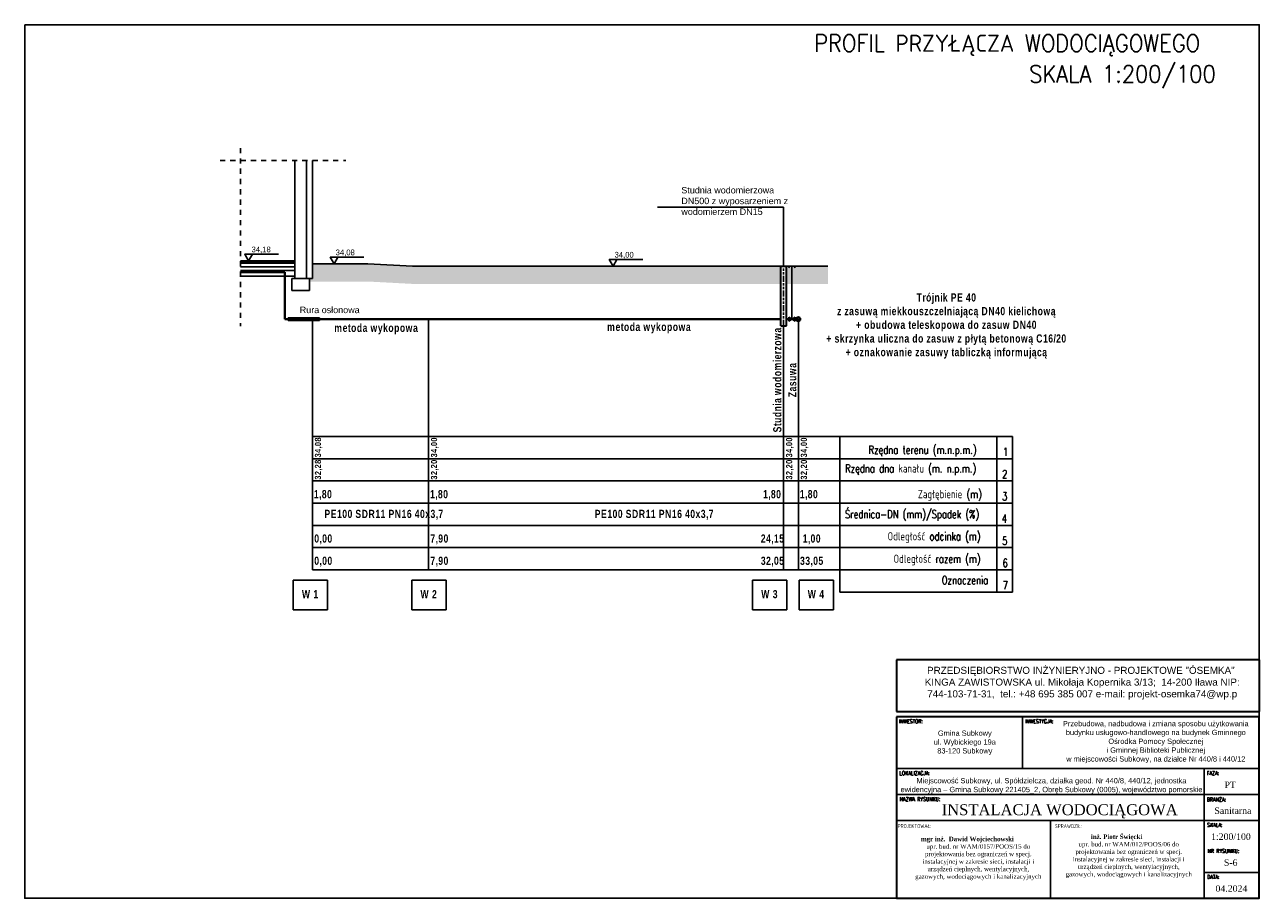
# Model space of a CAD drawing. Extents: x 280060 to 689961, y 120405 to 160329.
# Tile 71 of 85: x 663303 to 667503, y 153246 to 156216. Entities that reach past the tile are written whole.
import ezdxf

# ---------------------------------------------------------------- set-up
doc = ezdxf.new("R2010")
doc.units = 0
doc.header["$MEASUREMENT"] = 0
doc.linetypes.add('3', pattern=[1, 0.5, -0.5])
doc.linetypes.add('{ Tapered Dash }', pattern=[10, 4, -1, 1.5, -1, 1.5, -1])
for name, color, linetype, lineweight in [('KAM-pro Biała Zarys', 7, 'CONTINUOUS', 9), ('KAM-pro Kocioł C.O.', 7, 'CONTINUOUS', 18), ('KAM-pro Linia Cienka', 7, 'CONTINUOUS', 50), ('KAM-pro Opis dla Profili', 7, 'CONTINUOUS', 13), ('KAM-pro Opis Wodociąg Wewnętrzny', 160, 'CONTINUOUS', 40), ('KAM-pro Wodociąg Wewnętrzny', 150, 'CONTINUOUS', 40)]:
    doc.layers.add(name, color=color, linetype=linetype, lineweight=lineweight)
doc.layers.add('KAM-pro Studnie', color=7, linetype='CONTINUOUS')
doc.styles.add('ANDRZEJ', font='simplex.shx', dxfattribs={"width": 0.75, "height": 12.5})
doc.styles.add('ARIAL', font='arial.ttf')
doc.styles.add('GRUBA', font='times.ttf')
doc.styles.add('KomProjekt', font='arial.ttf')
doc.styles.add('moj', font='romans.shx', dxfattribs={"width": 0.9, "height": 10})
doc.styles.add('Tabelka', font='times.ttf', dxfattribs={"width": 0.8})

msp = doc.modelspace()

# ---------------------------------------------------------------- hatches: boundary and pattern name
at = {"layer": 'KAM-pro Linia Cienka', "linetype": 'Continuous', "lineweight": 25, "ltscale": 4}
h = msp.add_hatch(dxfattribs=at)
h.set_pattern_fill('AR-SAND', color=256, scale=10, style=0)
h.set_pattern_definition([(37.5, (0, 0), (-0.62993358, 19.2682377), [0, -15.2, 0, -17, 0, -16.25]), (7.5, (0, 0), (17.6977671, 28.2214607), [0, -8.2, 0, -13.7, 0, -5.25]), (327.5, (-12.3, 0), (31.1414186, 0.05659054), [0, -5, 0, -18, 0, -23.5]), (317.5, (-12.3, 0), (30.061266, 8.7767556), [0, -2.5, 0, -11.8, 0, -13.5])])
h.paths.add_polyline_path([(665874.9, 155394.5), (664621.8, 155394.5), (664470.3, 155402.5), (664281.4, 155402.5), (664281.4, 155352.5), (664271.4, 155352.5), (664271.4, 155342.5), (664468.7, 155342.5), (664620.2, 155334.5), (665874.9, 155334.5)])
h.paths.add_polyline_path([(666035.2, 155394.5), (665912.8, 155394.5), (665912.8, 155334.5), (666035.2, 155334.5)])
h.paths.add_polyline_path([(665912.8, 155394.5), (665904.8, 155394.5), (665893.9, 155394.5), (665893.9, 155334.5), (665912.8, 155334.5)])

# ---------------------------------------------------------------- linework, layer by layer
at = {"layer": 'KAM-pro Biała Zarys', "linetype": '3', "lineweight": 25, "ltscale": 35}
for p, q in [((664037, 155796.2), (664037, 155190.3)), ((663967, 155753.6), (664395.3, 155753.6))]:
    msp.add_line(p, q, dxfattribs=at)
at = {"layer": 'KAM-pro Biała Zarys', "lineweight": 25}
for p, q in [((664221.4, 155352.5), (664221.4, 155753.6)), ((664261.4, 155352.5), (664261.4, 155753.6)), ((664281.4, 155352.5), (664281.4, 155753.6)), ((664221.4, 155412.5), (664037, 155412.5)), ((664037, 155410.5), (664221.4, 155410.5)), ((664037, 155404.5), (664221.4, 155404.5)), ((664221.4, 155412.5), (664221.4, 155402.5)), ((664281.4, 155402.5), (664470.3, 155402.5)), ((664470.3, 155402.5), (664621.8, 155394.5)), ((664037, 155392.5), (664221.4, 155392.5)), ((664037, 155380.5), (664221.4, 155380.5)), ((664037, 155360.5), (664221.4, 155360.5)), ((664621.8, 155394.5), (666035.2, 155394.5)), ((665904.8, 155394.5), (665901.6, 155389.3)), ((665912.8, 155394.5), (665904.8, 155394.5)), ((665912.8, 155214.5), (665912.8, 155394.5)), ((665912.8, 155394.5), (665920.7, 155394.5)), ((665920.7, 155394.5), (665924, 155389.3)), ((664281.4, 155352.5), (664211.4, 155352.5)), ((664211.4, 155352.5), (664211.4, 155312.5)), ((664271.4, 155312.5), (664271.4, 155352.5)), ((664211.4, 155312.5), (664271.4, 155312.5)), ((664198.9, 155219.5), (664305.8, 155219.5)), ((664198.9, 155219.5), (664198.9, 155209.5)), ((664198.9, 155209.5), (664305.8, 155209.5)), ((664305.8, 155219.5), (664305.8, 155209.5)), ((666696.8, 153862.8), (666696.8, 153686.4)), ((666268.1, 153686.4), (667502.5, 153686.4)), ((667315.4, 153245.6), (667315.4, 153686.4)), ((666268.1, 153598.3), (667502.5, 153598.3)), ((666268.1, 153510.1), (667315.4, 153510.1)), ((666791.8, 153510.1), (666791.8, 153245.6)), ((667315.4, 153510.1), (667502.5, 153510.1)), ((667315.4, 153333.7), (667502.5, 153333.7))]:
    msp.add_line(p, q, dxfattribs=at)
at = {"layer": 'KAM-pro Biała Zarys', "lineweight": 30}
for p, q in [((667502.5, 154056.8), (666268.1, 154056.8)), ((666268.1, 154056.8), (666268.1, 153880.4)), ((667502.5, 154056.8), (667502.5, 153880.4)), ((666268.1, 153880.4), (667502.5, 153880.4)), ((667502.5, 153862.8), (666268.1, 153862.8)), ((666268.1, 153862.8), (666268.1, 153245.6)), ((667502.5, 153245.6), (667502.5, 153862.8)), ((666268.1, 153245.6), (667502.5, 153245.6))]:
    msp.add_line(p, q, dxfattribs=at)
at = {"layer": 'KAM-pro Biała Zarys', "lineweight": 25}
msp.add_lwpolyline([(663302.5, 156215.6), (667502.5, 156215.6), (667502.5, 153245.6), (663302.5, 153245.6)], close=True, dxfattribs=at)
at = {"layer": 'KAM-pro Kocioł C.O.', "color": 1, "linetype": '{ Tapered Dash }', "lineweight": 25, "ltscale": 5}
msp.add_line((665884.4, 155191.7), (665884.4, 155394.5), dxfattribs=at)
at = {"layer": 'KAM-pro Linia Cienka', "linetype": 'Continuous', "lineweight": 25, "ltscale": 4}
for p, q in [((665901.6, 155221.5), (665901.6, 155207.5)), ((665901.6, 155221.5), (665924, 155207.5)), ((665924, 155221.5), (665901.6, 155207.5)), ((665924, 155207.5), (665924, 155221.5)), ((665928, 155221.5), (665928, 155207.5))]:
    msp.add_line(p, q, dxfattribs=at)
at = {"layer": 'KAM-pro Opis dla Profili', "lineweight": 25}
for p, q in [((664165.7, 155435.1), (664077.3, 155435.1)), ((664456.6, 155425.1), (664368.1, 155425.1)), ((665405.6, 155417.1), (665317.1, 155417.1)), ((666662.7, 154815.7), (664281.4, 154815.7)), ((666076.1, 154815.7), (666076.1, 154286.6)), ((666610.2, 154815.7), (666610.2, 154286.6)), ((666662.7, 154815.7), (666662.7, 154286.6)), ((666662.7, 154740.1), (664281.4, 154740.1)), ((666662.7, 154664.5), (664281.4, 154664.5)), ((666662.7, 154589), (664281.4, 154589)), ((666662.7, 154513.4), (664281.4, 154513.4)), ((666662.7, 154437.8), (664281.4, 154437.8)), ((666662.7, 154362.2), (664281.4, 154362.2)), ((666662.7, 154286.6), (666076.1, 154286.6))]:
    msp.add_line(p, q, dxfattribs=at)
for points in [[(664077.3, 155435.1), (664064.2, 155412.5), (664051.1, 155435.1)], [(664368.1, 155425.1), (664355, 155402.5), (664342, 155425.1)], [(665317.1, 155417.1), (665304, 155394.5), (665291, 155417.1)]]:
    msp.add_lwpolyline(points, close=True, dxfattribs=at)
at = {"layer": 'KAM-pro Opis Wodociąg Wewnętrzny', "color": 142, "lineweight": 25}
for p, q in [((665884.4, 155595.5), (665455.8, 155595.5)), ((665884.4, 155394.5), (665884.4, 155595.5)), ((664281.4, 155214.5), (664281.4, 154362.2)), ((664676.4, 155214.5), (664676.4, 154362.2)), ((665884.4, 155191.7), (665884.4, 154362.2)), ((665934.4, 155214.5), (665934.4, 154362.2)), ((664216.4, 154327.1), (664216.4, 154226.1)), ((664216.4, 154327.1), (664333.2, 154327.1)), ((664333.2, 154226.1), (664333.2, 154327.1)), ((664619.6, 154327.1), (664619.6, 154226.1)), ((664619.6, 154327.1), (664736.4, 154327.1)), ((664736.4, 154226.1), (664736.4, 154327.1)), ((665778.8, 154327.1), (665778.8, 154226.1)), ((665778.8, 154327.1), (665895.5, 154327.1)), ((665895.5, 154226.1), (665895.5, 154327.1)), ((665937.1, 154327.1), (665937.1, 154226.1)), ((665937.1, 154327.1), (666053.9, 154327.1)), ((666053.9, 154226.1), (666053.9, 154327.1)), ((664216.4, 154226.1), (664333.2, 154226.1)), ((664619.6, 154226.1), (664736.4, 154226.1)), ((665778.8, 154226.1), (665895.5, 154226.1)), ((665937.1, 154226.1), (666053.9, 154226.1))]:
    msp.add_line(p, q, dxfattribs=at)
at = {"layer": 'KAM-pro Studnie', "lineweight": 30}
for p, q in [((665874.9, 155191.7), (665874.9, 155394.5)), ((665874.9, 155394.5), (665893.9, 155394.5)), ((665893.9, 155191.7), (665893.9, 155394.5)), ((665874.9, 155191.7), (665893.9, 155191.7))]:
    msp.add_line(p, q, dxfattribs=at)
at = {"layer": 'KAM-pro Wodociąg Wewnętrzny'}
for p, q in [((664187.1, 155374.3), (664037, 155374.3)), ((664187.1, 155374.3), (664187.1, 155214.5)), ((664187.1, 155214.5), (665874.9, 155214.5)), ((665893.9, 155214.5), (665934.4, 155214.5))]:
    msp.add_line(p, q, dxfattribs=at)
msp.add_circle((665934.4, 155214.5), 6.52, dxfattribs=at)

# ---------------------------------------------------------------- texts
at = {"layer": 'KAM-pro Biała Zarys', "color": 142, "lineweight": 25, "style": 'moj', "width": 0.9}
for s, p in [('PROFIL PRZYŁĄCZA WODOCIĄGOWEGO', (665988.2, 156123.5)), ('SKALA 1:200/100', (666719.8, 156018.9))]:
    msp.add_text(s, height=58.343, dxfattribs=at).set_placement(p)
at = {"layer": 'KAM-pro Biała Zarys', "lineweight": 20, "style": 'GRUBA'}
msp.add_text('INSTALACJA WODOCIĄGOWA', height=37.305, dxfattribs=at).set_placement((666422, 153528.1))
at = {"layer": 'KAM-pro Biała Zarys', "lineweight": 25, "attachment_point": 5}
for s, insert, char_height, width, style in [('PRZEDSIĘBIORSTWO INŻYNIERYJNO - PROJEKTOWE "ÓSEMKA"  KINGA ZAWISTOWSKA ul. Mikołaja Kopernika 3/13;  14-200 Iława NIP: 744-103-71-31,  tel.: +48 695 385 007 e-mail: projekt-osemka74@wp.p', (666900.1, 153977), 24, 1112.605, 'KomProjekt'), ('\\pt198.39;{\\Fromans|c238;INWESTOR:}', (666317.4, 153847.3), 13.226, 80.865, 'Tabelka'), ('\\pt198.39;{\\Fromans|c238;INWESTYCJA:}', (666754.2, 153847.3), 13.226, 97.183, 'Tabelka'), ('\\A1;Przebudowa, nadbudowa i zmiana sposobu użytkowania budynku usługowo-handlowego na budynek Gminnego Ośrodka Pomocy Społecznej ^Ji Gminnej Biblioteki Publicznej \\Pw miejscowości Subkowy, na działce Nr 440/8 i 440/12', (667150.5, 153776.7), 18, 693.049, 'KomProjekt'), ('Gmina Subkowy\\Pul. Wybickiego 19a\\P83-120 Subkowy', (666500.7, 153774.2), 18, 357.226, 'KomProjekt'), ('\\pt198.39;{\\Fromans|c238;LOKALIZACJA:}', (666329.9, 153671), 13.226, 105.801, 'Tabelka'), ('Miejscowość Subkowy, ul. Spółdzielcza, działka geod. Nr 440/8, 440/12, jednostka ewidencyjna – Gmina Subkowy 221405_2, Obręb Subkowy (0005), województwo pomorskie', (666795.6, 153627.7), 18, 1052.831, 'KomProjekt'), ('\\pt198.39;{\\Fromans|c238;FAZA:}', (667345, 153671), 13.226, 41.576, 'Tabelka'), ('\\pt330.64;{\\W1;PT}', (667403.6, 153631.3), 22.043, 76.108, 'Tabelka'), ('\\pt198.39;{\\Fromans|c238;NAZWA RYSUNKU:}', (666348.3, 153582.8), 13.226, 142.635, 'Tabelka'), ('\\pt112.5;{\\Fromans|c238;BRANŻA:}', (667356.9, 153581.3), 13.226, 65.349, 'Tabelka'), ('\\pt330.64;{\\W1;Sanitarna}', (667412.7, 153543.2), 22.043, 105.552, 'Tabelka'), ('\\pi-74.314;{\\fTimes New Roman|b1|i0|c238|p18;mgr inż.  Dawid Wojciechowski\\fTimes New Roman|b0|i0|c238|p18;\\P\\pi0;upr. bud. nr WAM/0157/POOS/15 do \\Pprojektowania bez ograniczeń w specj. \\Pinstalacyjnej w zakresie sieci, instalacji i \\Purządzeń cieplnych, wentylacyjnych, \\Pgazowych, wodociągowych i kanalizacyjnych}', (666546.7, 153381), 15.3, 421.876, 'KomProjekt'), ('\\pt198.39;{\\Fromans|c238;PROJEKTOWAŁ:}', (666329.6, 153491.1), 13.226, 105.326, 'Tabelka'), ('\\pi-82.57;{\\fTimes New Roman|b1|i0|c238|p18;inż. Piotr Święcki\\fTimes New Roman|b0|i0|c238|p18;\\P\\pi0;upr. bud. nr WAM/012/POOS/06 do \\Pprojektowania bez ograniczeń w specj. \\Pinstalacyjnej w zakresie sieci, instalacji i \\Purządzeń cieplnych, wentylacyjnych, \\Pgazowych, wodociągowych i kanalizacyjnych}', (667058.4, 153388.6), 15.3, 421.876, 'KomProjekt'), ('\\pt198.39;{\\Fromans|c238;SPRAWDZIŁ:}', (666853.2, 153491.1), 13.226, 105.326, 'Tabelka'), ('\\pt198.39;{\\Fromans|c238;SKALA:}', (667351.2, 153494.7), 13.226, 53.958, 'Tabelka'), ('\\pt330.64;{\\W1;1:200/100}', (667406, 153455), 22.043, 89.072, 'Tabelka'), ('\\pt198.39;{\\Fromans|c238;NR RYSUNKU:}', (667380.6, 153406.5), 13.226, 112.882, 'Tabelka'), ('\\pt330.64;{\\W1;S-6}', (667405.2, 153366.8), 22.043, 89.072, 'Tabelka'), ('\\pt198.39;{\\Fromans|c238;DATA:}', (667345.9, 153318.3), 13.226, 43.36, 'Tabelka'), ('\\pt330.64;{\\W1;04.2024}', (667407.7, 153278.6), 22.043, 137.586, 'Tabelka')]:
    msp.add_mtext(s, dxfattribs=dict(at, insert=insert, char_height=char_height, width=width, style=style))
at = {"layer": 'KAM-pro Opis dla Profili', "lineweight": 25}
for s, p in [('34,18', (664074.3, 155441.7)), ('34,08', (664360.3, 155431.7)), ('34,00', (665309.2, 155423.7))]:
    msp.add_text(s, height=19.5, dxfattribs=at).set_placement(p)
at = {"layer": 'KAM-pro Opis dla Profili', "lineweight": 25, "style": 'ANDRZEJ', "width": 0.75}
for s, height, p in [('Rzędna terenu (m.n.p.m.)', 27.889, (666173.1, 154756.5)), ('1', 27.9, (666630.9, 154749.3)), ('Rzędna dna kanału (m. n.p.m.)', 27.889, (666093.4, 154693)), ('2', 27.9, (666627.6, 154673.7)), ('Zagłębienie (m)', 27.889, (666341, 154605.8)), ('3', 27.9, (666627.6, 154598.1)), ('Średnica-DN (mm)/Spadek (%)', 27.889, (666092.9, 154537.7)), ('4', 27.9, (666626, 154522.5)), ('Odległość odcinka (m)', 27.889, (666238.3, 154462.5)), ('5', 27.9, (666627.6, 154447)), ('Odległość razem (m)', 27.889, (666258.4, 154386)), ('6', 27.9, (666629.3, 154371.4)), ('Oznaczenia', 27.89, (666422.2, 154313.1)), ('7', 27.9, (666629.3, 154295.8))]:
    msp.add_text(s, height=height, dxfattribs=at).set_placement(p)
at = {"layer": 'KAM-pro Opis dla Profili', "lineweight": 25, "char_height": 27.889, "attachment_point": 5, "style": 'ANDRZEJ'}
for s, insert, width in [('\\A1;{\\fArial|b1|i0|c238|p34;\\T1.1;Trójnik PE 40 \\Pz zasuwą miekkouszczelniającą DN40 kielichową\\P+ obudowa teleskopowa do zasuw DN40\\P+ skrzynka uliczna do zasuw z płytą betonową C16/20\\P+ oznakowanie zasuwy tabliczką informującą}', (666438.6, 155191.2), 833.967), ('{\\fArial|b1|i0|c238|p34;\\T1.1;metoda wykopowa}', (664498.6, 155180.8), 341.771), ('{\\fArial|b1|i0|c238|p34;\\T1.1;metoda wykopowa}', (665426.9, 155184.1), 341.771), ('{\\fArial|b1|i0|c238|p34;\\T1.1;1,80}', (664317.8, 154616.4), 76.312), ('{\\fArial|b1|i0|c238|p34;\\T1.1;1,80}', (664712.8, 154616.4), 76.312), ('{\\fArial|b1|i0|c238|p34;\\T1.1;1,80}', (665845.5, 154616.4), 76.312), ('{\\fArial|b1|i0|c238|p34;\\T1.1;1,80}', (665970.8, 154616.4), 76.312), ('{\\fArial|b1|i0|c238|p34;\\T1.1;PE100 SDR11 PN16 40x3,7}', (664525, 154549.3), 435.474), ('{\\fArial|b1|i0|c238|p34;\\T1.1;PE100 SDR11 PN16 40x3,7}', (665444.5, 154549.3), 435.474), ('{\\fArial|b1|i0|c238|p34;\\T1.1;0,00}', (664319, 154465.6), 76.312), ('{\\fArial|b1|i0|c238|p34;\\T1.1;7,90}', (664714, 154465.6), 76.312), ('{\\fArial|b1|i0|c238|p34;\\T1.1;24,15}', (665847, 154465.6), 76.312), ('{\\fArial|b1|i0|c238|p34;\\T1.1;1,00}', (665980.4, 154465.6), 76.312), ('{\\fArial|b1|i0|c238|p34;\\T1.1;0,00}', (664319, 154390), 76.312), ('{\\fArial|b1|i0|c238|p34;\\T1.1;7,90}', (664714, 154390), 76.312), ('{\\fArial|b1|i0|c238|p34;\\T1.1;32,05}', (665847, 154390), 76.312), ('{\\fArial|b1|i0|c238|p34;\\T1.1;33,05}', (665980.4, 154390), 76.312), ('{\\fArial|b1|i0|c238|p34;\\T1.1;W 1 }', (664274.3, 154279.4), 94.511), ('{\\fArial|b1|i0|c238|p34;\\T1.1;W 2 }', (664677.5, 154279.4), 94.511), ('{\\fArial|b1|i0|c238|p34;\\T1.1;W 3 }', (665836.7, 154279.4), 94.511), ('{\\fArial|b1|i0|c238|p34;\\T1.1;W 4 }', (665995, 154279.4), 94.511)]:
    msp.add_mtext(s, dxfattribs=dict(at, insert=insert, width=width))
at = {"layer": 'KAM-pro Opis dla Profili', "lineweight": 25, "attachment_point": 5, "rotation": 90, "style": 'ANDRZEJ'}
for s, insert, char_height, width in [('{\\fArial|b1|i0|c238|p34;\\T1.1;Studnia wodomierzowa}', (665863, 155008.1), 27.889, 435.474), ('{\\fArial|b1|i0|c238|p34;\\T1.1;Zasuwa}', (665914, 155008.1), 27.889, 435.474), ('{\\fArial|b1|i0|c238|p34;\\T1.1;34,08}', (664302.5, 154779), 20.916, 72.925), ('{\\fArial|b1|i0|c238|p34;\\T1.1;34,00}', (664697.5, 154779), 20.916, 72.925), ('{\\fArial|b1|i0|c238|p34;\\T1.1;34,00}', (665905.5, 154779), 20.916, 72.925), ('{\\fArial|b1|i0|c238|p34;\\T1.1;34,00}', (665955.5, 154779), 20.916, 72.925), ('{\\fArial|b1|i0|c238|p34;\\T1.1;32,28}', (664302.5, 154703.4), 20.916, 72.925), ('{\\fArial|b1|i0|c238|p34;\\T1.1;32,20}', (664697.5, 154703.4), 20.916, 72.925), ('{\\fArial|b1|i0|c238|p34;\\T1.1;32,20}', (665905.5, 154703.4), 20.916, 72.925), ('{\\fArial|b1|i0|c238|p34;\\T1.1;32,20}', (665955.5, 154703.4), 20.916, 72.925)]:
    msp.add_mtext(s, dxfattribs=dict(at, insert=insert, char_height=char_height, width=width))
at = {"layer": 'KAM-pro Opis Wodociąg Wewnętrzny', "color": 142, "lineweight": 25, "style": 'ARIAL'}
msp.add_text('Rura osłonowa', height=21.87, dxfattribs=at).set_placement((664238.3, 155235))
at = {"layer": 'KAM-pro Opis Wodociąg Wewnętrzny', "color": 142, "lineweight": 25, "insert": (665536.3, 155616.3), "char_height": 21.87, "width": 408.04, "attachment_point": 4, "style": 'ARIAL'}
msp.add_mtext('Studnia wodomierzowa DN500 z wyposarzeniem z wodomierzem DN15', dxfattribs=at)

doc.saveas('drawing.dxf')
